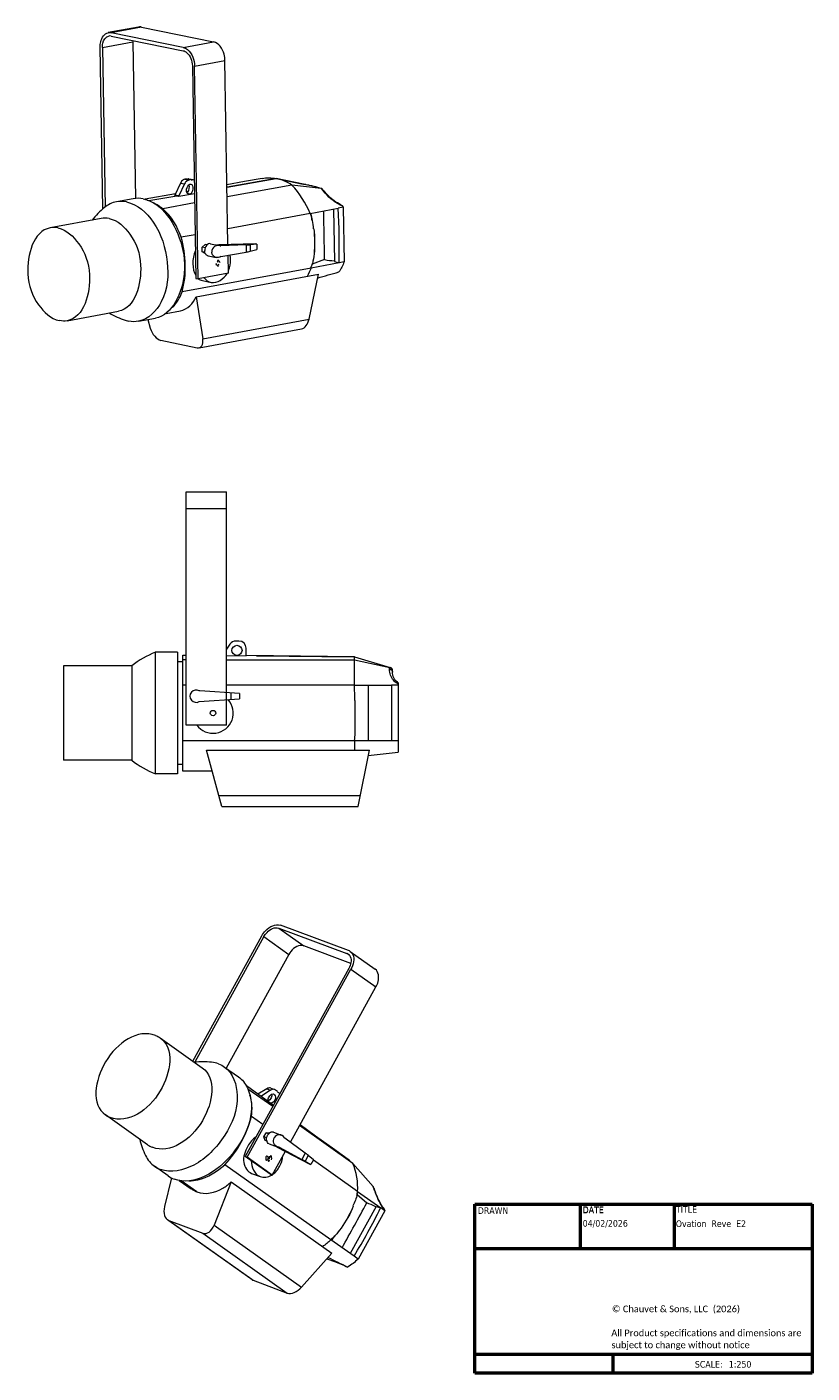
# Paper-space layout 'Sheet' of a CAD drawing. Header units: inches. Extents: x 0.8 to 10.8, y 0.2 to 8.2.
# Tile 3 of 3: x 6.1 to 10.8, y 0.2 to 8.2. Entities that reach past the tile are written whole.
import ezdxf

# ---------------------------------------------------------------- set-up
doc = ezdxf.new("R2010")
doc.units = ezdxf.units.IN
doc.header["$MEASUREMENT"] = 0
doc.layers.get('0').update_dxf_attribs({"lineweight": 5})
for name, color, linetype in [('02___PRT_ALL_AXES', 7, 'Continuous'), ('03___PRT_ALL_CURVES', 7, 'Continuous'), ('06___PRT_ALL_SURFS', 7, 'Continuous')]:
    doc.layers.add(name, color=color, linetype=linetype)
doc.layers.add('Title (ANSI)', color=7, linetype='Continuous', lineweight=50)

psp = doc.layouts.new('Sheet')

# ---------------------------------------------------------------- linework, layer by layer
at = {"color": 0, "lineweight": 0}
for p, q in [((6.8101, 8.1738), (6.6298, 8.1405)), ((6.8267, 8.1736), (6.6464, 8.1402)), ((7.0741, 8.0531), (6.6464, 8.1402)), ((6.8267, 8.1736), (7.2543, 8.0865)), ((6.5952, 8.0529), (6.7755, 8.0862)), ((6.6467, 8.1206), (7.0744, 8.0335)), ((6.7755, 8.0862), (6.7906, 7.158)), ((7.0741, 8.0531), (7.2543, 8.0865)), ((6.5976, 7.096), (6.582, 8.0556)), ((6.5952, 8.0529), (6.6106, 7.1068)), ((7.1285, 7.9443), (7.149, 6.6845)), ((7.1417, 7.9416), (7.3219, 7.9749)), ((7.1622, 6.6818), (7.1417, 7.9416)), ((7.3397, 6.8853), (7.3219, 7.9749)), ((7.1074, 7.2742), (7.1312, 7.2694)), ((7.1221, 7.2694), (7.1076, 7.2667)), ((7.0484, 7.1716), (7.1408, 7.1875)), ((7.0819, 7.2439), (7.0489, 7.1726)), ((7.7185, 7.2377), (7.3351, 7.167)), ((7.8916, 7.2177), (7.7185, 7.2377)), ((7.8025, 7.2396), (7.7878, 7.2427)), ((7.8916, 7.2177), (7.893, 7.2176)), ((7.8959, 7.2127), (7.8916, 7.2177)), ((7.8947, 7.2173), (7.893, 7.2176)), ((7.8959, 7.2127), (7.8945, 7.2144)), ((7.8999, 7.2079), (7.8986, 7.2095)), ((7.9045, 7.208), (7.8989, 7.2146)), ((7.9063, 7.2058), (7.9045, 7.208)), ((7.1417, 7.1313), (6.9531, 7.0965)), ((7.8277, 7.0695), (7.9935, 7.1002)), ((8.0229, 7.1058), (7.9935, 7.1003)), ((8.0148, 7.1157), (8.0229, 7.1058)), ((8.0229, 7.1058), (8.0282, 6.7818)), ((7.8277, 7.0694), (7.3382, 6.9787)), ((7.9653, 7.095), (7.9704, 6.7834)), ((7.1448, 6.9428), (7.0629, 6.9276)), ((7.1867, 6.8689), (7.2041, 6.8854)), ((7.2044, 6.8653), (7.1867, 6.8689)), ((7.1872, 6.8424), (7.1867, 6.8689)), ((7.2156, 6.883), (7.2041, 6.8854)), ((7.2725, 6.8828), (7.2855, 6.8841)), ((7.503, 6.8888), (7.2855, 6.8841)), ((7.2981, 6.8772), (7.2933, 6.8782)), ((7.2939, 6.8779), (7.2975, 6.8771)), ((7.2975, 6.8771), (7.296, 6.877)), ((7.4474, 6.8822), (7.2981, 6.8772)), ((7.4474, 6.8822), (7.4481, 6.8402)), ((7.5106, 6.8875), (7.4709, 6.8836)), ((7.4709, 6.8836), (7.4715, 6.8453)), ((7.5106, 6.8875), (7.5031, 6.8888)), ((7.5106, 6.8875), (7.5111, 6.8561)), ((7.203, 6.8392), (7.1872, 6.8424)), ((7.2049, 6.8324), (7.1872, 6.8424)), ((7.2053, 6.8323), (7.2049, 6.8324)), ((7.2968, 6.814), (7.4481, 6.8402)), ((7.3425, 6.7152), (7.3407, 6.8216)), ((7.4715, 6.8453), (7.5111, 6.8561)), ((7.9126, 6.7955), (7.8394, 6.7691)), ((7.9704, 6.7834), (7.9988, 6.7764)), ((8.0282, 6.7818), (7.9987, 6.7764)), ((7.8329, 6.7456), (7.068, 6.6041)), ((7.1505, 6.5745), (7.8755, 6.7087)), ((7.3425, 6.7152), (7.1622, 6.6818)), ((7.8207, 6.4428), (7.8755, 6.7087)), ((7.9988, 6.7764), (7.833, 6.7458)), ((7.149, 6.6845), (7.1622, 6.6818)), ((7.1505, 6.5745), (7.1903, 6.3262)), ((7.168, 6.2733), (7.7758, 6.3858)), ((7.1903, 6.3262), (7.8207, 6.4428)), ((7.0911, 4.0363), (7.0911, 5.4203)), ((7.0911, 5.4203), (7.3311, 5.4203)), ((7.3311, 4.2295), (7.3311, 5.4203)), ((7.0911, 5.3203), (7.3311, 5.3203)), ((7.3511, 4.5168), (7.3311, 4.4875)), ((7.4051, 4.5351), (7.3858, 4.5351)), ((7.4471, 4.4482), (7.4471, 4.4931)), ((7.0711, 3.9431), (7.0711, 4.4228)), ((7.0911, 4.4228), (7.0711, 4.4228)), ((7.3311, 4.4493), (7.4471, 4.4482)), ((8.0895, 4.4225), (7.3311, 4.4227)), ((7.4494, 4.4485), (7.4471, 4.4486)), ((8.0895, 4.2732), (8.0895, 4.4423)), ((8.2997, 4.3755), (8.0895, 4.4225)), ((8.2979, 4.3676), (8.2979, 4.3759)), ((8.3151, 4.3542), (8.3154, 4.3512)), ((8.3154, 4.3512), (8.3154, 4.3562)), ((7.0911, 4.2729), (7.0711, 4.2729)), ((7.1713, 4.2403), (7.1697, 4.2403)), ((7.409, 4.2243), (7.1719, 4.2402)), ((7.3286, 4.2297), (7.3286, 4.1868)), ((8.0895, 4.2732), (7.3311, 4.273)), ((8.0895, 4.2733), (8.3102, 4.2733)), ((8.1722, 3.9433), (8.1722, 4.2733)), ((8.3495, 4.2734), (8.3102, 4.2733)), ((8.3495, 4.2877), (8.3495, 3.8763)), ((7.1694, 4.1761), (7.409, 4.1923)), ((7.3311, 4.0363), (7.3311, 4.187)), ((7.3561, 4.2278), (7.3561, 4.1887)), ((7.409, 4.2243), (7.409, 4.1923)), ((8.0919, 4.1828), (8.0919, 4.0313)), ((7.3311, 4.0363), (7.0911, 4.0363)), ((8.0895, 3.9431), (7.0711, 3.9431)), ((8.0895, 3.9431), (8.0895, 3.8877)), ((8.3102, 3.9433), (8.0896, 3.9433)), ((8.3495, 3.9431), (8.3102, 3.9432)), ((7.213, 3.8877), (8.1782, 3.8877)), ((7.3028, 3.5543), (7.213, 3.8877)), ((8.1108, 3.5543), (8.1782, 3.8877)), ((8.1719, 3.8563), (8.3495, 3.8763)), ((7.285, 3.6206), (8.1242, 3.6206)), ((7.3028, 3.5543), (8.1108, 3.5543)), ((7.6411, 2.834), (7.7894, 2.7289)), ((7.6411, 2.834), (8.0451, 2.6832)), ((8.0546, 2.7006), (7.6507, 2.8514)), ((7.1313, 2.0459), (7.5405, 2.7878)), ((7.5529, 2.7832), (7.1427, 2.0393)), ((7.5529, 2.7832), (7.7013, 2.678)), ((8.0678, 2.625), (7.7894, 2.7289)), ((7.7013, 2.678), (7.3293, 2.0036)), ((8.0595, 2.6729), (8.0451, 2.6832)), ((8.0646, 2.6953), (8.2129, 2.5902)), ((8.0566, 2.5951), (7.4418, 1.4802)), ((7.4542, 1.4755), (8.0691, 2.5905)), ((8.0691, 2.5905), (8.2174, 2.4853)), ((7.7098, 1.5648), (8.2174, 2.4853)), ((7.6049, 1.776), (7.4579, 1.8802)), ((7.5919, 1.8734), (7.5342, 1.8369)), ((7.5943, 1.8853), (7.6167, 1.8769)), ((7.6341, 1.8656), (7.6221, 1.8741)), ((7.5467, 1.6704), (7.4792, 1.7182)), ((7.5528, 1.5971), (7.5657, 1.6206)), ((7.5692, 1.591), (7.5528, 1.5971)), ((7.5607, 1.5752), (7.5528, 1.5971)), ((7.5657, 1.6206), (7.5866, 1.6221)), ((7.5809, 1.6149), (7.5657, 1.6206)), ((7.5886, 1.6213), (7.5866, 1.6221)), ((8.0792, 1.4397), (7.764, 1.6632)), ((7.5701, 1.5717), (7.5607, 1.5752)), ((7.6279, 1.5389), (7.6323, 1.5363)), ((7.6323, 1.5363), (7.8247, 1.4349)), ((7.6433, 1.5352), (7.777, 1.4635)), ((7.6755, 1.5899), (7.6742, 1.5907)), ((7.7975, 1.5007), (7.6759, 1.5896)), ((7.4418, 1.4802), (7.4542, 1.4755)), ((7.5901, 1.3751), (7.4418, 1.4802)), ((7.6026, 1.3704), (7.4542, 1.4755)), ((7.6026, 1.3704), (7.6801, 1.5111)), ((7.7975, 1.5007), (7.777, 1.4635)), ((7.8162, 1.4861), (7.7974, 1.4521)), ((7.7974, 1.4521), (7.8318, 1.432)), ((7.8472, 1.4598), (7.8162, 1.4861)), ((7.8472, 1.4598), (7.8318, 1.432)), ((8.1086, 1.2724), (7.8461, 1.4583)), ((8.2007, 1.3024), (8.0792, 1.4397)), ((7.9505, 0.9858), (7.3211, 1.4319)), ((7.5901, 1.3751), (7.6026, 1.3704)), ((7.8318, 1.432), (7.8248, 1.4348)), ((7.3587, 1.3304), (7.2577, 1.0734)), ((7.3587, 1.3304), (7.9553, 0.9076)), ((8.2007, 1.3024), (8.2017, 1.3012)), ((8.2014, 1.3006), (8.2007, 1.3024)), ((8.2051, 1.2935), (8.2033, 1.2983)), ((8.2045, 1.2923), (8.2033, 1.2955)), ((8.206, 1.2882), (8.2045, 1.2923)), ((8.104, 1.2517), (8.1064, 1.2561)), ((8.1064, 1.2561), (8.1087, 1.2724)), ((8.1064, 1.2561), (8.1632, 1.2052)), ((8.1086, 1.2724), (8.108, 1.2693)), ((8.1087, 1.2724), (8.2451, 1.1757)), ((8.2179, 1.185), (8.0639, 0.9056)), ((8.2694, 1.1587), (8.1112, 0.8719)), ((8.2179, 1.185), (8.2451, 1.1757)), ((8.2694, 1.1587), (8.2451, 1.1758)), ((8.2658, 1.1688), (8.2694, 1.1587)), ((7.2577, 1.0734), (7.7765, 0.7058)), ((7.1912, 1.0252), (7.6906, 0.6713)), ((8.0871, 0.8892), (7.9506, 0.9859)), ((7.9555, 0.9825), (7.959, 0.9889)), ((7.7765, 0.7058), (7.9553, 0.9076)), ((8.1112, 0.8719), (8.087, 0.8892))]:
    psp.add_line(p, q, dxfattribs=at)
for points in [[(7.1076, 7.2667), (7.1025, 7.2652), (7.0976, 7.2627), (7.093, 7.2592), (7.0887, 7.2549), (7.085, 7.2498), (7.0819, 7.2439)], [(7.108, 7.1842), (7.1057, 7.1849), (7.103, 7.1861), (7.1005, 7.1879), (7.0982, 7.1901)], [(7.1145, 7.1842), (7.1115, 7.1839), (7.1085, 7.1841), (7.108, 7.1842)], [(7.8931, 7.2177), (7.8791, 7.2214), (7.8601, 7.2263), (7.8411, 7.2309), (7.8218, 7.2354), (7.8025, 7.2396)], [(7.8989, 7.2146), (7.8971, 7.2161), (7.8952, 7.2171), (7.8947, 7.2173)], [(7.8999, 7.2079), (7.9023, 7.2079), (7.9043, 7.2073), (7.9059, 7.2063), (7.9063, 7.2058)], [(8.0053, 7.1231), (7.9982, 7.1263), (7.9888, 7.1312), (7.9795, 7.1368), (7.9703, 7.1431), (7.9611, 7.1501), (7.9519, 7.1579), (7.9426, 7.1665), (7.9332, 7.1759), (7.9236, 7.1861), (7.9138, 7.197), (7.9063, 7.2058)], [(8.0053, 7.1231), (8.0074, 7.1221), (8.0098, 7.1205), (8.0123, 7.1183), (8.0148, 7.1157)], [(8.2979, 4.3676), (8.3014, 4.367), (8.3048, 4.3658), (8.3078, 4.3642), (8.3104, 4.3621), (8.3126, 4.3597), (8.3141, 4.357), (8.3151, 4.3542)], [(8.3154, 4.3562), (8.3151, 4.3596), (8.3143, 4.3629), (8.3128, 4.3659), (8.3109, 4.3687), (8.3086, 4.3711), (8.3058, 4.3731), (8.3029, 4.3745), (8.2997, 4.3755)], [(8.3495, 4.2877), (8.3442, 4.2912), (8.3375, 4.2966), (8.3316, 4.3028), (8.3265, 4.3096), (8.3224, 4.317), (8.3191, 4.3253), (8.3169, 4.3341), (8.3157, 4.3435), (8.3154, 4.3512)], [(7.6167, 1.8769), (7.6128, 1.878), (7.6077, 1.8784), (7.6024, 1.8778), (7.5972, 1.8761), (7.5919, 1.8734)], [(7.6221, 1.8741), (7.6176, 1.8766), (7.6167, 1.8769)], [(7.58, 1.8037), (7.5798, 1.804), (7.5784, 1.8072), (7.5775, 1.8105), (7.5769, 1.8142)], [(8.2033, 1.2983), (8.203, 1.2991), (8.2017, 1.3012)], [(8.2045, 1.2923), (8.2061, 1.2903), (8.2069, 1.2885)], [(8.2633, 1.1736), (8.2565, 1.183), (8.2506, 1.1919), (8.245, 1.2013), (8.2396, 1.2112), (8.2343, 1.2216), (8.229, 1.2328), (8.224, 1.2443), (8.2192, 1.2561), (8.2146, 1.268), (8.2101, 1.2798), (8.2051, 1.2935)], [(8.2633, 1.1736), (8.2645, 1.1716), (8.2658, 1.1688)]]:
    psp.add_lwpolyline(points, dxfattribs=at)
psp.add_circle((7.3931, 4.4799), 0.03, dxfattribs=at)
for centre, radius, start, end in [((6.6399, 8.0873), 0.034, 78.45477, 100.96968), ((6.8829, 8.088), 0.1074, 176.59681, 180.92918), ((6.7251, 6.219), 1.5357, 40.16712, 40.3241), ((8.6945, 7.8773), 1.0389, 220.11072, 220.67019), ((7.0267, 7.1829), 0.0245, 332.60325, 335.20211), ((3.9151, 6.8718), 4.0847, 358.66174, 3.20506), ((8.063, 7.256), 0.1484, 245.87819, 251.04784), ((7.9845, 7.1466), 0.3584, 258.43033, 267.74089), ((7.7118, 6.8113), 0.1343, 341.48818, 342.67638), ((1.552, 29.0691), 23.2576, 285.76515, 286.09008), ((7.3858, 4.4931), 0.042, 90, 145.65592), ((7.4051, 4.4931), 0.042, 0, 90), ((7.1511, 4.2083), 0.037, 59.86728, 299.67751), ((7.1713, 4.2323), 0.008, 86.14423, 90), ((6.7252, 4.1978), 1.3663, 359.39097, 3.16345), ((37.0744, 4.1083), 28.7646, 179.67134, 180.32866), ((8.3908, 4.3707), 0.098, 241.7518, 245.09777), ((8.0331, 2.651), 0.0343, 54.50992, 69.53897), ((8.0395, 2.66), 0.0433, 54.6539, 69.56525), ((7.9263, 1.2861), 0.2168, 45.12214, 54.22592), ((7.3701, 0.9866), 0.8887, 20.34714, 20.6953), ((7.6074, 1.3648), 0.5097, 347.72624, 347.95653), ((7.3779, 1.4131), 0.7442, 348.00987, 348.85948), ((7.9807, 0.7152), 0.5229, 63.66615, 69.57174), ((4.52, 3.0433), 4.167, 328.87292, 333.3735), ((7.9613, 0.6771), 0.5656, 63.20538, 63.61691), ((8.4411, 1.3084), 0.2241, 216.83478, 218.5337)]:
    psp.add_arc(centre, radius, start, end, dxfattribs=at)
for centre, major_axis, ratio, start_param, end_param in [((7.2788, 6.8438), (0.0207, 0.0312), 0.913979, 6.402336, 8.499048), ((7.2977, 6.8693), (0.00448, 0.00674), 0.913979, 0.57777, 0.645066), ((7.4085, 6.8963), (0.0946, -0.0033), 0.148832, -1.141109, -0.84545), ((7.4945, 6.8877), (0.0126, -0.0004), 0.148832, 0.825528, 0.839379), ((7.4091, 6.858), (0.0944, 0.0065), 0.235584, -1.161119, -0.86546), ((7.7732, 6.4605), (0.0062, 0.0752), 0.657637, -2.964851, -1.753808), ((7.1401, 6.3434), (-0.0347, 0.0678), 0.560141, 2.720945, 4.187022), ((7.6438, 1.5724), (0.0013, 0.0372), 0.933036, 5.260147, 7.356858), ((7.6717, 1.583), (0.00028, 0.00805), 0.933036, -0.564419, -0.497123), ((7.7385, 1.4741), (0.0851, -0.0415), 0.085014, 0.847959, 1.143618), ((7.7573, 1.5081), (0.0804, -0.0499), 0.172768, 0.861227, 1.156886), ((7.8174, 1.4393), (0.0114, -0.0055), 0.085014, -0.836871, -0.823019), ((7.2143, 1.0982), (0.0205, 0.0738), 0.641175, -3.196903, -1.730826), ((7.7353, 0.729), (0.0568, 0.0495), 0.604505, -2.824428, -1.358352)]:
    psp.add_ellipse(centre, major_axis=major_axis, ratio=ratio, start_param=start_param, end_param=end_param, dxfattribs=at)
for points, knots in [([(6.582, 8.0556), (6.5818, 8.0659), (6.5838, 8.0987), (6.6068, 8.1362), (6.6298, 8.1404)], [0, 0, 0, 0, 0.307348, 1, 1, 1, 1]), ([(6.6298, 8.1404), (6.6325, 8.1409), (6.6381, 8.1414), (6.6437, 8.1408), (6.6464, 8.1402)], [0, 0, 0, 0, 0.495639, 1, 1, 1, 1]), ([(6.8267, 8.1736), (6.8239, 8.1742), (6.8184, 8.1748), (6.8128, 8.1743), (6.8101, 8.1738)], [0, 0, 0, 0, 0.50436, 1, 1, 1, 1]), ([(6.5952, 8.0529), (6.5951, 8.0611), (6.5966, 8.0874), (6.6151, 8.1171), (6.6335, 8.1207)], [0, 0, 0, 0, 0.306153, 1, 1, 1, 1]), ([(7.3219, 7.9749), (7.3217, 7.9879), (7.3159, 8.0314), (7.2856, 8.0801), (7.2543, 8.0865)], [0, 0, 0, 0, 0.289336, 1, 1, 1, 1]), ([(7.0741, 8.0531), (7.0833, 8.0512), (7.1246, 8.0285), (7.1411, 7.9774), (7.1417, 7.9416)], [0, 0, 0, 0, 0.208512, 1, 1, 1, 1]), ([(7.0744, 8.0335), (7.0818, 8.032), (7.1147, 8.0138), (7.128, 7.973), (7.1285, 7.9443)], [0, 0, 0, 0, 0.207512, 1, 1, 1, 1]), ([(7.1312, 7.269), (7.13, 7.2687), (7.1275, 7.2676), (7.1254, 7.2659), (7.1244, 7.2649)], [0, 0, 0, 0, 0.45544, 1, 1, 1, 1]), ([(7.1402, 7.2672), (7.1389, 7.2681), (7.136, 7.2695), (7.1327, 7.2694), (7.1312, 7.269)], [0, 0, 0, 0, 0.504187, 1, 1, 1, 1]), ([(7.2693, 6.8079), (7.2623, 6.8094), (7.2486, 6.8175), (7.2437, 6.8327), (7.2436, 6.8401)], [0, 0, 0, 0, 0.486597, 1, 1, 1, 1]), ([(7.8391, 6.7687), (7.8379, 6.7651), (7.8353, 6.7581), (7.8318, 6.7515), (7.8299, 6.7483)], [0, 0, 0, 0, 0.50192, 1, 1, 1, 1]), ([(8.3444, 4.2843), (8.3357, 4.289), (8.3084, 4.3089), (8.298, 4.3446), (8.2979, 4.3676)], [0, 0, 0, 0, 0.300584, 1, 1, 1, 1]), ([(7.5405, 2.7878), (7.5467, 2.7992), (7.5713, 2.8341), (7.6217, 2.8622), (7.6507, 2.8514)], [0, 0, 0, 0, 0.29578, 1, 1, 1, 1]), ([(7.5529, 2.7832), (7.5579, 2.7922), (7.5776, 2.8202), (7.6179, 2.8427), (7.6411, 2.834)], [0, 0, 0, 0, 0.294432, 1, 1, 1, 1]), ([(7.7894, 2.7289), (7.7826, 2.7314), (7.7454, 2.733), (7.7149, 2.7027), (7.7013, 2.678)], [0, 0, 0, 0, 0.205995, 1, 1, 1, 1]), ([(8.053, 2.679), (8.058, 2.6754), (8.0773, 2.6511), (8.0679, 2.6156), (8.0566, 2.5951)], [0, 0, 0, 0, 0.208389, 1, 1, 1, 1]), ([(8.0646, 2.6953), (8.0709, 2.6908), (8.0948, 2.6602), (8.0832, 2.616), (8.0691, 2.5905)], [0, 0, 0, 0, 0.209491, 1, 1, 1, 1]), ([(8.2174, 2.4853), (8.2229, 2.4951), (8.2374, 2.5274), (8.2335, 2.5756), (8.2129, 2.5902)], [0, 0, 0, 0, 0.30762, 1, 1, 1, 1]), ([(7.6106, 1.8508), (7.6198, 1.8476), (7.6271, 1.8167), (7.6062, 1.7985), (7.5934, 1.7957)], [0, 0, 0, 0, 0.426002, 1, 1, 1, 1]), ([(7.6463, 1.8497), (7.6455, 1.8526), (7.6429, 1.8585), (7.6364, 1.8602), (7.6335, 1.86)], [0, 0, 0, 0, 0.505813, 1, 1, 1, 1]), ([(7.6323, 1.5372), (7.6228, 1.5408), (7.6064, 1.5582), (7.6088, 1.5818), (7.6139, 1.5912)], [0, 0, 0, 0, 0.483999, 1, 1, 1, 1]), ([(8.2074, 1.2843), (8.2072, 1.2849), (8.2067, 1.2862), (8.2062, 1.2875), (8.206, 1.2882)], [0, 0, 0, 0, 0.50176, 1, 1, 1, 1]), ([(8.2618, 1.1741), (8.2425, 1.1997), (8.2248, 1.2375), (8.2105, 1.2759), (8.2074, 1.2843)], [0, 0, 0, 0, 0.781835, 1, 1, 1, 1]), ([(7.976, 1.0122), (7.9719, 1.0079), (7.9634, 0.9996), (7.954, 0.9923), (7.949, 0.9891)], [0, 0, 0, 0, 0.499575, 1, 1, 1, 1])]:
    psp.add_open_spline(points, degree=3, knots=knots, dxfattribs=at)
for points in [[(7.7185, 7.2377), (7.6903, 7.2554), (7.6587, 7.2692), (7.6261, 7.2759)], [(7.0982, 7.1901), (7.0855, 7.2045), (7.101, 7.2459), (7.12, 7.2434)], [(7.12, 7.2434), (7.1397, 7.2409), (7.134, 7.1878), (7.1145, 7.1842)], [(7.8278, 7.0694), (7.8007, 7.1306), (7.7646, 7.1892), (7.7185, 7.2377)], [(8.0023, 7.1206), (7.9644, 7.1375), (7.9336, 7.1687), (7.9065, 7.2002)], [(7.0629, 6.9276), (7.0403, 6.9909), (7.0042, 7.0529), (6.9531, 7.0965)], [(7.8277, 7.0694), (7.8322, 7.0553), (7.8365, 7.0412), (7.8396, 7.0268)], [(7.8396, 7.0268), (7.843, 7.011), (7.845, 6.9948), (7.8443, 6.9787)], [(7.9126, 6.7955), (7.911, 6.8918), (7.9094, 6.9881), (7.9079, 7.0844)], [(7.8479, 6.9777), (7.8547, 6.9286), (7.8558, 6.8783), (7.85, 6.829)], [(7.8479, 6.9777), (7.8542, 6.9285), (7.8552, 6.8783), (7.85, 6.829)], [(7.068, 6.6041), (7.0961, 6.7082), (7.0912, 6.8235), (7.0629, 6.9276)], [(7.2968, 6.814), (7.2891, 6.8087), (7.2785, 6.8061), (7.2693, 6.8079)], [(7.85, 6.829), (7.8478, 6.8096), (7.8458, 6.79), (7.84, 6.7713)], [(8.0282, 6.7818), (8.0203, 6.761), (8.0103, 6.7409), (7.9978, 6.7226)], [(7.8329, 6.7456), (7.8264, 6.7286), (7.8185, 6.7119), (7.8089, 6.6964)], [(8.0919, 4.0313), (8.0916, 4.0027), (8.0922, 3.9739), (8.0884, 3.9455)], [(7.4792, 1.7182), (7.485, 1.7599), (7.4836, 1.8043), (7.47, 1.8441)], [(7.5769, 1.8142), (7.5754, 1.8307), (7.5949, 1.8562), (7.6106, 1.8508)], [(7.3211, 1.4319), (7.3959, 1.5112), (7.454, 1.6121), (7.4792, 1.7182)], [(7.6433, 1.5352), (7.6395, 1.5352), (7.6358, 1.5359), (7.6323, 1.5372)], [(8.1087, 1.2723), (8.1112, 1.3289), (8.1033, 1.3884), (8.0792, 1.4397)], [(8.0165, 0.9392), (8.0654, 1.0279), (8.1143, 1.1166), (8.1632, 1.2053)], [(8.1054, 1.2565), (8.1002, 1.2328), (8.0927, 1.209), (8.0797, 1.1886)], [(8.0829, 1.1869), (8.0644, 1.1403), (8.0395, 1.0959), (8.01, 1.0554)], [(8.0829, 1.1869), (8.0639, 1.1405), (8.0391, 1.0962), (8.01, 1.0554)], [(8.01, 1.0554), (7.9992, 1.0406), (7.9885, 1.0256), (7.976, 1.0122)], [(7.9505, 0.9858), (7.9348, 0.9716), (7.918, 0.9583), (7.9004, 0.9465)], [(7.933, 0.8825), (7.9718, 0.8633), (8.0106, 0.8442), (8.0494, 0.825)], [(7.9712, 0.8572), (7.9976, 0.8473), (8.0237, 0.8365), (8.0494, 0.825)], [(8.1112, 0.8719), (8.092, 0.8546), (8.0714, 0.8387), (8.0494, 0.825)]]:
    psp.add_open_spline(points, degree=3, dxfattribs=at)
at = {"lineweight": 0, "transparency": 16777216}
for points, knots in [([(7.5852, 1.468), (7.5807, 1.4739), (7.5674, 1.4895), (7.5626, 1.4702), (7.5659, 1.4502), (7.5726, 1.4621), (7.5731, 1.4655)], [0, 0, 0, 0, 0.376918, 0.587029, 0.823241, 1, 1, 1, 1]), ([(7.5829, 1.4519), (7.5836, 1.4528), (7.5847, 1.4558), (7.5853, 1.4589), (7.5855, 1.4608)], [0, 0, 0, 0, 0.36407, 1, 1, 1, 1]), ([(7.585, 1.4656), (7.5863, 1.4679), (7.5867, 1.4738), (7.586, 1.4794), (7.5853, 1.4823)], [0, 0, 0, 0, 0.460602, 1, 1, 1, 1]), ([(7.5923, 1.4841), (7.5916, 1.4832), (7.5905, 1.4801), (7.5899, 1.4771), (7.5896, 1.4751)], [0, 0, 0, 0, 0.36407, 1, 1, 1, 1])]:
    psp.add_open_spline(points, degree=3, knots=knots, dxfattribs=at)
for points in [[(7.5777, 1.475), (7.5739, 1.4681), (7.578, 1.4457), (7.5829, 1.4519)], [(7.5975, 1.461), (7.6013, 1.4679), (7.5972, 1.4903), (7.5923, 1.4841)]]:
    psp.add_open_spline(points, degree=3, dxfattribs=at)
at = {"layer": '02___PRT_ALL_AXES', "color": 0, "lineweight": 0}
for p, q in [((7.0984, 7.2743), (7.0839, 7.2716)), ((7.0839, 7.2716), (7.1076, 7.2667)), ((7.0984, 7.2743), (7.1221, 7.2694)), ((7.6255, 7.276), (7.3341, 7.2257)), ((7.3341, 7.2257), (7.6255, 7.2759)), ((7.626, 7.2759), (7.3342, 7.2257)), ((7.6255, 7.276), (7.7858, 7.2431)), ((7.6255, 7.2759), (7.6258, 7.2759)), ((7.6261, 7.2759), (7.7881, 7.2426)), ((7.0285, 7.1848), (6.8484, 7.1528)), ((7.0581, 7.2488), (7.0251, 7.1774)), ((7.0581, 7.2488), (7.0819, 7.2439)), ((7.1048, 7.1983), (7.0942, 7.1965)), ((7.8036, 7.2394), (7.8004, 7.2401)), ((7.8235, 7.235), (7.8197, 7.2358)), ((6.7781, 7.1565), (6.6789, 7.1381)), ((6.8697, 7.1457), (7.0368, 7.1745)), ((7.0307, 7.1756), (7.0246, 7.1764)), ((7.0489, 7.1726), (7.0251, 7.1774)), ((7.0368, 7.1745), (7.0307, 7.1756)), ((6.5883, 7.04), (6.2849, 6.9838)), ((7.237, 6.89), (7.2883, 6.8796)), ((7.2222, 6.8175), (7.2693, 6.8079)), ((7.1877, 6.6713), (7.2406, 6.6605)), ((6.3868, 6.4332), (6.6902, 6.4893)), ((6.7303, 6.4362), (6.7502, 6.4309)), ((6.81, 6.4301), (6.9091, 6.4485)), ((6.8638, 6.4401), (6.8789, 6.3896)), ((6.942, 6.3172), (7.1562, 6.2735)), ((6.909, 4.4683), (6.909, 3.7483)), ((7.041, 4.4683), (6.909, 4.4683)), ((7.041, 4.4683), (7.041, 3.7483)), ((6.365, 4.3883), (6.365, 3.8283)), ((6.769, 4.3883), (6.365, 4.3883)), ((6.769, 4.3883), (6.769, 3.8283)), ((7.0711, 4.4123), (7.041, 4.4123)), ((7.0711, 4.4228), (7.0711, 4.4523)), ((7.0711, 4.4523), (7.0911, 4.4521)), ((8.0895, 4.4423), (7.4494, 4.4485)), ((7.5092, 4.448), (8.0895, 4.4423)), ((8.0895, 4.4423), (8.3012, 4.3788)), ((8.2997, 4.3755), (8.3012, 4.3788)), ((8.3154, 4.3512), (8.3154, 4.3597)), ((7.0711, 3.7643), (7.0711, 3.9431)), ((6.769, 3.8283), (6.365, 3.8283)), ((7.0711, 3.8043), (7.041, 3.8043)), ((7.2463, 3.7643), (7.0711, 3.7643)), ((7.041, 3.7483), (6.909, 3.7483)), ((6.9375, 2.1832), (7.1872, 2.0063)), ((7.32, 2.0102), (7.4016, 1.9524)), ((7.5695, 1.8817), (7.5175, 1.8489)), ((7.5695, 1.8817), (7.5919, 1.8734)), ((6.8634, 1.5494), (6.6137, 1.7263)), ((7.6103, 1.6244), (7.6554, 1.6076)), ((7.5844, 1.5551), (7.6323, 1.5372)), ((6.9853, 1.3649), (6.9037, 1.4228)), ((7.4795, 1.3803), (7.5299, 1.3614)), ((7.0051, 1.3532), (6.9636, 1.1832)), ((7.0505, 1.3384), (7.1206, 1.2887)), ((7.1555, 1.2701), (7.062, 1.3364)), ((7.481, 0.7506), (6.9812, 1.1048)), ((6.9888, 1.1007), (7.1912, 1.0252)), ((6.9888, 1.1007), (7.4882, 0.7468)), ((7.9257, 0.8742), (7.9712, 0.8572)), ((7.4882, 0.7468), (7.6906, 0.6713))]:
    psp.add_line(p, q, dxfattribs=at)
for points in [[(7.0839, 7.2716), (7.0787, 7.2701), (7.0739, 7.2676), (7.0692, 7.2641), (7.065, 7.2597), (7.0613, 7.2546), (7.0581, 7.2488)], [(7.5424, 7.2771), (7.438, 7.2581), (7.3339, 7.2394)], [(7.0368, 7.1745), (7.0388, 7.1741), (7.0408, 7.1736), (7.0427, 7.1731), (7.0447, 7.1726), (7.0465, 7.1721), (7.0484, 7.1716)], [(7.5943, 1.8853), (7.5904, 1.8864), (7.5852, 1.8868), (7.5799, 1.8862), (7.5747, 1.8845), (7.5695, 1.8817)]]:
    psp.add_lwpolyline(points, dxfattribs=at)
psp.add_circle((7.2511, 4.1083), 0.016, dxfattribs=at)
for centre, radius, start, end in [((7.0834, 7.2057), 0.0187, 314.85217, 315.78617), ((7.4398, 5.5443), 1.7336, 77.99422, 78.41037), ((7.4444, 5.5659), 1.7116, 77.33221, 77.88359), ((7.4518, 5.5984), 1.6783, 76.74226, 77.20173), ((7.4805, 5.7175), 1.5558, 74.62353, 76.76657), ((6.9021, 6.7403), 0.4685, 129.0814, 141.81257), ((7.0029, 7.1877), 0.0245, 332.60325, 335.20211), ((6.876, 6.8815), 0.4685, 239.15764, 251.88707), ((7.114, 3.9471), 0.56, 111.46731, 128.02246), ((8.2954, 4.3597), 0.02, 359.99999, 73.31752), ((7.2511, 4.1083), 0.12, 216.89611, 41.45963), ((7.114, 4.2694), 0.56, 231.97754, 248.53269), ((7.1901, 1.5751), 0.4667, 83.53401, 96.06742), ((7.2826, 1.806), 0.1906, 25.29718, 25.74292), ((7.2711, 1.6894), 0.4667, 193.28584, 205.81782), ((7.5442, 1.46), 0.1049, 300.9171, 302.1721)]:
    psp.add_arc(centre, radius, start, end, dxfattribs=at)
for centre, major_axis, ratio, start_param, end_param in [((6.9258, 6.387), (-0.0347, 0.0678), 0.560141, 1.254868, 2.720945), ((7.0119, 1.1737), (0.0205, 0.0738), 0.641175, 1.620206, 3.086283), ((7.5329, 0.8045), (0.0568, 0.0495), 0.604505, -2.995845, -2.824428)]:
    psp.add_ellipse(centre, major_axis=major_axis, ratio=ratio, start_param=start_param, end_param=end_param, dxfattribs=at)
for points, knots in [([(7.1074, 7.2739), (7.1063, 7.2736), (7.1038, 7.2725), (7.1017, 7.2708), (7.1006, 7.2698)], [0, 0, 0, 0, 0.45544, 1, 1, 1, 1]), ([(7.0992, 7.1955), (7.0989, 7.195), (7.0981, 7.194), (7.0973, 7.1931), (7.0969, 7.1927)], [0, 0, 0, 0, 0.512994, 1, 1, 1, 1]), ([(6.7387, 7.1373), (6.8036, 7.1241), (6.9269, 7.0106), (6.9933, 6.7878), (6.9792, 6.5585), (6.8682, 6.4409), (6.81, 6.4301)], [0, 0, 0, 0, 0.230002, 0.519574, 0.794227, 1, 1, 1, 1]), ([(6.8378, 7.1557), (6.842, 7.1548), (6.8503, 7.1528), (6.8584, 7.1502), (6.8625, 7.1488)], [0, 0, 0, 0, 0.495169, 1, 1, 1, 1]), ([(6.6348, 7.0394), (6.6853, 7.0291), (6.7798, 6.9384), (6.852, 6.7429), (6.7896, 6.5077), (6.6902, 6.4893)], [0, 0, 0, 0, 0.236978, 0.535332, 1, 1, 1, 1]), ([(6.9491, 7.0926), (6.996, 7.0469), (7.0637, 6.9205), (7.1067, 6.69), (7.0127, 6.4677), (6.9091, 6.4485)], [0, 0, 0, 0, 0.270879, 0.564234, 1, 1, 1, 1]), ([(6.2849, 6.9838), (6.1856, 6.9655), (6.1231, 6.7303), (6.1954, 6.5348), (6.2898, 6.4441), (6.3403, 6.4338)], [0, 0, 0, 0, 0.464668, 0.763022, 1, 1, 1, 1]), ([(6.3314, 6.9832), (6.3819, 6.973), (6.4763, 6.8822), (6.5485, 6.6868), (6.4861, 6.4516), (6.3868, 6.4332)], [0, 0, 0, 0, 0.236978, 0.535332, 1, 1, 1, 1]), ([(7.237, 6.89), (7.2283, 6.8918), (7.2071, 6.8805), (7.2016, 6.8596), (7.2018, 6.8486)], [0, 0, 0, 0, 0.445704, 1, 1, 1, 1]), ([(7.2222, 6.8175), (7.2167, 6.8187), (7.2098, 6.8238), (7.2061, 6.8306), (7.2052, 6.8325)], [0, 0, 0, 0, 0.725445, 1, 1, 1, 1]), ([(7.2842, 6.7899), (7.2825, 6.7911), (7.2744, 6.7936), (7.2781, 6.7844), (7.2795, 6.7814)], [0, 0, 0, 0, 0.389035, 1, 1, 1, 1]), ([(7.28, 6.7796), (7.28, 6.781), (7.2791, 6.784), (7.2774, 6.7865), (7.2764, 6.7877)], [0, 0, 0, 0, 0.465984, 1, 1, 1, 1]), ([(7.2932, 6.7769), (7.2932, 6.7795), (7.2904, 6.7846), (7.2866, 6.7884), (7.2842, 6.7899)], [0, 0, 0, 0, 0.477442, 1, 1, 1, 1]), ([(7.3547, 6.7948), (7.3546, 6.7996), (7.354, 6.8093), (7.3524, 6.8188), (7.3514, 6.8235)], [0, 0, 0, 0, 0.504476, 1, 1, 1, 1]), ([(7.2692, 6.7725), (7.2692, 6.7699), (7.272, 6.7648), (7.2759, 6.761), (7.2782, 6.7594)], [0, 0, 0, 0, 0.477442, 1, 1, 1, 1]), ([(7.272, 6.7632), (7.272, 6.7642), (7.2714, 6.7668), (7.2704, 6.7693), (7.2698, 6.7707)], [0, 0, 0, 0, 0.400579, 1, 1, 1, 1]), ([(7.2782, 6.7594), (7.28, 6.7583), (7.288, 6.7558), (7.2843, 6.765), (7.283, 6.768)], [0, 0, 0, 0, 0.389035, 1, 1, 1, 1]), ([(7.1645, 6.6821), (7.1678, 6.6795), (7.1752, 6.6748), (7.1835, 6.6721), (7.1877, 6.6713)], [0, 0, 0, 0, 0.499411, 1, 1, 1, 1]), ([(6.9097, 2.1979), (6.8048, 2.237), (6.5688, 2.084), (6.5282, 1.7869), (6.6137, 1.7263)], [0, 0, 0, 0, 0.516555, 1, 1, 1, 1]), ([(6.9375, 2.1832), (7.0229, 2.1227), (6.9824, 1.8255), (6.7463, 1.6725), (6.6415, 1.7116)], [0, 0, 0, 0, 0.483445, 1, 1, 1, 1]), ([(6.9097, 2.1979), (6.9146, 2.1961), (6.9242, 2.1918), (6.9332, 2.1862), (6.9375, 2.1832)], [0, 0, 0, 0, 0.502191, 1, 1, 1, 1]), ([(7.1872, 2.0063), (7.2727, 1.9457), (7.2321, 1.6485), (6.996, 1.4955), (6.8912, 1.5347)], [0, 0, 0, 0, 0.483445, 1, 1, 1, 1]), ([(7.32, 2.0102), (7.3703, 1.9746), (7.4221, 1.8142), (7.3483, 1.6334), (7.2424, 1.5013), (7.1224, 1.409), (7.0015, 1.3807), (6.9394, 1.4039)], [0, 0, 0, 0, 0.208511, 0.485975, 0.635318, 0.775955, 1, 1, 1, 1]), ([(7.4549, 1.8875), (7.512, 1.7667), (7.4179, 1.4739), (7.1385, 1.3022), (7.021, 1.3461)], [0, 0, 0, 0, 0.515863, 1, 1, 1, 1]), ([(6.6137, 1.7263), (6.618, 1.7233), (6.6269, 1.7178), (6.6366, 1.7135), (6.6415, 1.7116)], [0, 0, 0, 0, 0.497809, 1, 1, 1, 1]), ([(7.5844, 1.5551), (7.5765, 1.558), (7.5645, 1.5771), (7.5695, 1.5969), (7.5745, 1.606)], [0, 0, 0, 0, 0.447363, 1, 1, 1, 1]), ([(7.6103, 1.6244), (7.6042, 1.6267), (7.5882, 1.6244), (7.5783, 1.6128), (7.5745, 1.606)], [0, 0, 0, 0, 0.453361, 1, 1, 1, 1]), ([(6.8634, 1.5494), (6.8677, 1.5463), (6.8767, 1.5408), (6.8863, 1.5365), (6.8912, 1.5347)], [0, 0, 0, 0, 0.497809, 1, 1, 1, 1]), ([(7.4572, 1.5415), (7.4411, 1.5123), (7.4174, 1.4523), (7.4549, 1.3894), (7.4795, 1.3803)], [0, 0, 0, 0, 0.56021, 1, 1, 1, 1]), ([(7.1084, 1.3363), (7.126, 1.3363), (7.2047, 1.3466), (7.2756, 1.3908), (7.3211, 1.4319)], [0, 0, 0, 0, 0.222392, 1, 1, 1, 1]), ([(7.1555, 1.2701), (7.1494, 1.2724), (7.1373, 1.2778), (7.126, 1.2848), (7.1206, 1.2887)], [0, 0, 0, 0, 0.495786, 1, 1, 1, 1]), ([(7.1555, 1.2701), (7.204, 1.252), (7.2878, 1.2703), (7.3435, 1.316), (7.3587, 1.3304)], [0, 0, 0, 0, 0.712252, 1, 1, 1, 1])]:
    psp.add_open_spline(points, degree=3, knots=knots, dxfattribs=at)
for points in [[(7.5424, 7.2771), (7.5697, 7.2821), (7.5984, 7.2815), (7.6255, 7.276)], [(7.1064, 7.2399), (7.1117, 7.2259), (7.1078, 7.2078), (7.0992, 7.1955)], [(6.6789, 7.1381), (6.6528, 7.1333), (6.6274, 7.1208), (6.6068, 7.104)], [(6.7387, 7.1373), (6.7192, 7.1413), (6.6985, 7.1417), (6.6789, 7.1381)], [(6.8378, 7.1557), (6.8183, 7.1597), (6.7977, 7.1601), (6.7781, 7.1565)], [(6.8625, 7.1488), (6.8949, 7.1372), (6.9244, 7.1166), (6.9491, 7.0926)], [(6.9531, 7.0965), (6.9363, 7.1109), (6.9174, 7.1234), (6.8972, 7.1324)], [(6.6348, 7.0394), (6.6196, 7.0425), (6.6036, 7.0428), (6.5883, 7.04)], [(6.3314, 6.9832), (6.3162, 6.9863), (6.3001, 6.9867), (6.2849, 6.9838)], [(7.1462, 6.8489), (7.1357, 6.8244), (7.1312, 6.7968), (7.1316, 6.7701)], [(7.2052, 6.8325), (7.203, 6.8375), (7.2019, 6.8432), (7.2018, 6.8486)], [(7.3423, 6.7305), (7.3506, 6.7506), (7.3551, 6.7729), (7.3547, 6.7948)], [(7.1316, 6.7701), (7.132, 6.7462), (7.1363, 6.7209), (7.1487, 6.7005)], [(7.2406, 6.6605), (7.2757, 6.6533), (7.3161, 6.6825), (7.334, 6.7135)], [(7.1978, 6.6883), (7.2082, 6.6749), (7.2239, 6.6639), (7.2406, 6.6605)], [(7.0108, 6.5127), (7.0364, 6.5379), (7.0552, 6.5705), (7.068, 6.6041)], [(7.058, 6.4923), (7.0986, 6.4998), (7.1352, 6.5362), (7.1505, 6.5745)], [(6.3868, 6.4332), (6.3716, 6.4304), (6.3555, 6.4307), (6.3403, 6.4338)], [(6.81, 6.4301), (6.7904, 6.4265), (6.7697, 6.427), (6.7502, 6.4309)], [(7.2842, 2.0291), (7.2709, 2.0341), (7.2568, 2.0373), (7.2427, 2.0389)], [(7.2842, 2.0291), (7.2969, 2.0244), (7.309, 2.018), (7.32, 2.0102)], [(7.4016, 1.9524), (7.424, 1.9365), (7.4423, 1.9136), (7.4543, 1.8888)], [(7.5982, 1.8512), (7.6065, 1.8376), (7.5921, 1.8164), (7.5789, 1.8077)], [(7.5061, 1.5971), (7.4853, 1.5839), (7.4691, 1.5631), (7.4572, 1.5415)], [(6.851, 1.4862), (6.863, 1.4614), (6.8813, 1.4386), (6.9037, 1.4228)], [(7.4781, 1.4544), (7.4774, 1.4189), (7.4967, 1.3738), (7.5299, 1.3614)], [(7.6461, 1.4213), (7.6566, 1.4404), (7.6633, 1.4621), (7.6652, 1.4838)], [(6.9037, 1.4228), (6.9147, 1.415), (6.9268, 1.4086), (6.9394, 1.4039)], [(6.9853, 1.3649), (6.9963, 1.3572), (7.0084, 1.3508), (7.021, 1.3461)], [(7.5299, 1.3614), (7.5514, 1.3535), (7.5785, 1.3583), (7.5981, 1.3701)], [(7.6049, 1.3745), (7.6219, 1.3864), (7.636, 1.4031), (7.6461, 1.4213)]]:
    psp.add_open_spline(points, degree=3, dxfattribs=at)
at = {"layer": '03___PRT_ALL_CURVES', "color": 0, "lineweight": 0}
psp.add_line((8.1064, 1.2561), (8.1082, 1.2692), dxfattribs=at)
at = {"layer": '06___PRT_ALL_SURFS', "color": 0, "lineweight": 0}
for p, q in [((7.7881, 7.2426), (7.6261, 7.2759)), ((6.9729, 6.4766), (7.058, 6.4923)), ((7.6087, 1.7829), (7.4488, 1.8987))]:
    psp.add_line(p, q, dxfattribs=at)
for points in [[(7.8391, 7.0267), (7.8378, 7.0328), (7.8364, 7.0409), (7.8352, 7.0488), (7.8344, 7.0566), (7.8339, 7.0643), (7.8337, 7.0704)], [(8.053, 1.4619), (7.9599, 1.5291), (7.8592, 1.6018), (7.7669, 1.6685)], [(7.959, 0.9889), (7.961, 0.9924), (7.9636, 0.9966), (7.9665, 1.0009), (7.9697, 1.0051), (7.973, 1.0093), (7.9757, 1.0125)]]:
    psp.add_lwpolyline(points, dxfattribs=at)
at = {"layer": 'Title (ANSI)'}
for p, q in [((8.8031, 1.1969), (10.8031, 1.1969)), ((8.8031, 0.1969), (8.8031, 1.1969)), ((8.8031, 1.1969), (10.8031, 1.1969)), ((8.8031, 0.1969), (8.8031, 1.1969)), ((9.4281, 1.1969), (9.4281, 0.9344)), ((9.4281, 1.1969), (9.4281, 0.9344)), ((9.9844, 1.1969), (9.9844, 0.9344)), ((9.9844, 1.1969), (9.9844, 0.9344)), ((10.8031, 1.1969), (10.8031, 0.1969)), ((10.8031, 1.1969), (10.8031, 0.1969)), ((8.8031, 0.9344), (10.8031, 0.9344)), ((8.8031, 0.9344), (10.8031, 0.9344)), ((8.8031, 0.308), (10.8031, 0.308)), ((8.8031, 0.308), (10.8031, 0.308)), ((9.6225, 0.308), (9.6225, 0.1969)), ((9.6225, 0.308), (9.6225, 0.1969)), ((10.8031, 0.1969), (8.8031, 0.1969)), ((10.8031, 0.1969), (8.8031, 0.1969))]:
    psp.add_line(p, q, dxfattribs=at)

# ---------------------------------------------------------------- texts
at = {"layer": 'Title (ANSI)', "char_height": 0.03937, "attachment_point": 1}
for s, insert in [('{\\fTahoma|b0|i0|c1|p0;DRAWN}', (8.8212, 1.1796)), ('{\\fTahoma|b0|i0|c1|p0;DRAWN}', (8.8212, 1.1796)), ('\\fTahoma|b0|i0;\\W1.;DATE', (9.4429, 1.1858)), ('\\fTahoma|b0|i0;\\W1.;DATE', (9.4429, 1.182)), ('\\fTahoma|b0|i0;\\W1.;TITLE', (9.9953, 1.1864)), ('\\fTahoma|b0|i0;\\W1.;TITLE', (9.9953, 1.1864)), ('{\\fTahoma|b0|i0|c1|p0;04/02/2026}', (9.4429, 1.1036)), ('{\\fTahoma|b0|i0|c1|p0;Ovation  Reve  E2}', (9.9953, 1.1017)), ('{\\fCalibri|b0|i0|c1|p0;© Chauvet & Sons, LLC  (2026)}', (9.6162, 0.5969)), ('{\\fCalibri|b0|i0|c1|p0;© Chauvet & Sons, LLC  (2026)}', (9.6162, 0.5969)), ('\\fCalibri|b0|i0;\\W1.; ', (9.6117, 0.5225)), ('\\fCalibri|b0|i0;\\W1.;All Product specifications and dimensions are ', (9.6126, 0.4547)), ('\\fCalibri|b0|i0;\\W1.;All Product specifications and dimensions are ', (9.6126, 0.4547)), ('\\fCalibri|b0|i0;\\W1.;subject to change without notice ', (9.6138, 0.3836)), ('\\fCalibri|b0|i0;\\W1.;subject to change without notice ', (9.6138, 0.3836)), ('\\fTahoma|b0|i0;\\W1.;SCALE:', (10.1081, 0.2685)), ('\\fTahoma|b0|i0;\\W1.;SCALE:', (10.1081, 0.2685)), ('{\\fTahoma|b0|i0|c1|p0;1:250}', (10.3096, 0.2685)), ('{\\fTahoma|b0|i0|c1|p0;1:250}', (10.3096, 0.2685))]:
    psp.add_mtext(s, dxfattribs=dict(at, insert=insert))

doc.saveas('drawing.dxf')
